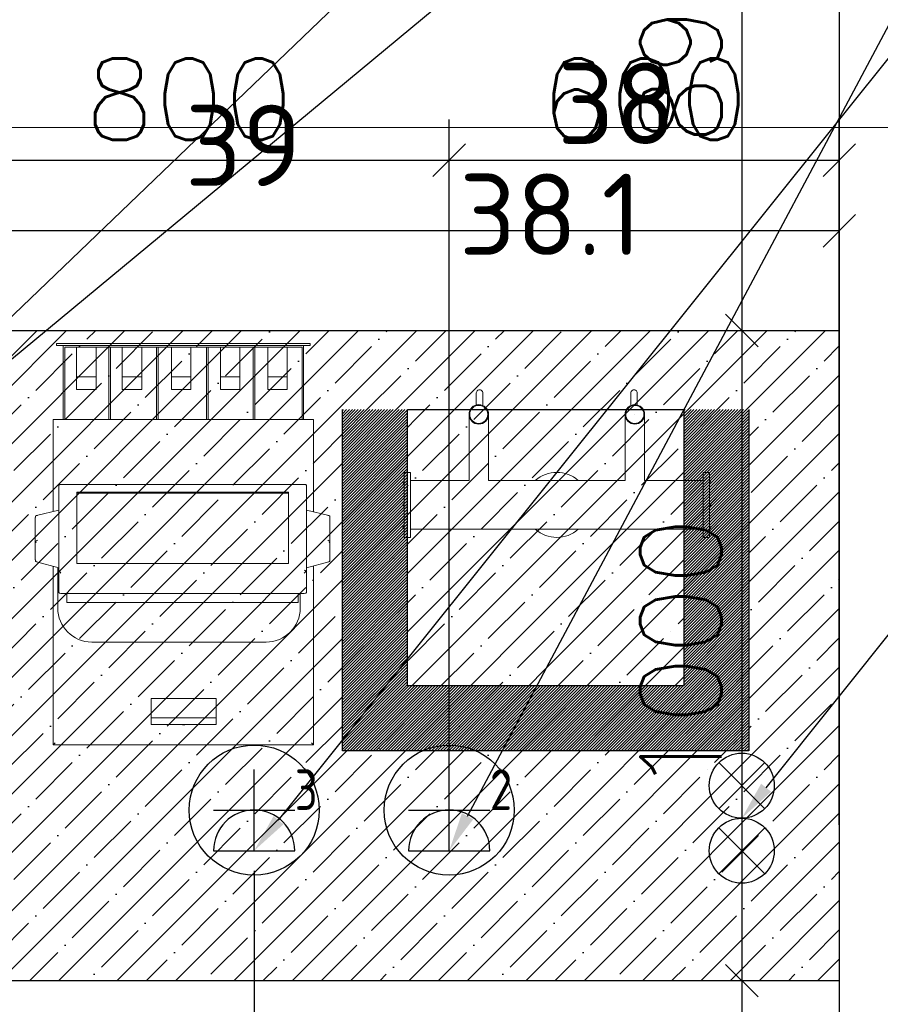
# Model space of a CAD drawing. Header units: millimetres. Extents: x -380244 to 257841, y -4400 to 11650.
# Tile 114 of 140: x 11739 to 13063, y -1348 to 166. Entities that reach past the tile are written whole.
import ezdxf
from ezdxf import colors
from ezdxf.entities.mleader import LeaderData, LeaderLine
from ezdxf.math import Vec2, Vec3

# ---------------------------------------------------------------- set-up
doc = ezdxf.new("R2010")
doc.units = ezdxf.units.MM
for name, color, linetype in [('Door', 1, 'Continuous'), ('Equip2D', 250, 'Continuous'), ('EquipAnnot', 5, 'Continuous'), ('Обмер', 6, 'Continuous'), ('Привязки Вент', 102, 'Continuous'), ('Привязки Электр', 1, 'Continuous'), ('Привязки Электр2', 1, 'Continuous'), ('Элемент Модели - Оси', 2, 'Continuous')]:
    doc.layers.add(name, color=color, linetype=linetype)
doc.styles.add('GOST прямой', font='isocpeur.ttf', dxfattribs={"height": 2.5})
doc.styles.add('Выноски', font='isocpeur.ttf', dxfattribs={"height": 2.5})
doc.styles.add('Для Розеток', font='isocpeur.ttf', dxfattribs={"width": 0.8, "height": 2.5})
doc.styles.add('Размеры', font='txt.shx', dxfattribs={"height": 2.5})
doc.dimstyles.new('Main', dxfattribs={"dimscale": 0, "dimtxt": 2.5, "dimasz": 1, "dimexe": 1.25, "dimexo": 0.625, "dimtad": 1, "dimdec": 1, "dimrnd": 0.5, "dimtxsty": 'Размеры', "dimblk": 'OBLIQUE', "dimcen": 2.5, "dimadec": 0, "dimazin": 0, "dimtfac": 1, "dimtdec": 1, "dimtmove": 1, "dimatfit": 2, "dimfxl": 1, "dimarcsym": 0})

# ---------------------------------------------------------------- blocks, each defined once
blk = doc.blocks.new('A$Cdc086117')
at = {"color": 0, "linetype": 'Continuous', "lineweight": 0}
for p, q in [((-135, 101.7), (-135, 0)), ((-105, 101.7), (-105, 0)), ((105, 0), (105, 101.7)), ((135, 0), (135, 101.7)), ((-235, -37.5), (-235, 12.5)), ((-235, 12.5), (-225, 12.5)), ((-225, 12.5), (-225, -37.5)), ((-135, 0), (-225, 0)), ((105, 0), (-105, 0)), ((225, 0), (135, 0)), ((225, 12.5), (225, -37.5)), ((225, 12.5), (235, 12.5)), ((235, -37.5), (235, 12.5)), ((-235, -87.5), (-235, -37.5)), ((-225, -37.5), (-225, -87.5)), ((225, -37.5), (225, -87.5)), ((235, -87.5), (235, -37.5)), ((225, -75), (-225, -75)), ((-235, -87.5), (-225, -87.5)), ((225, -87.5), (235, -87.5))]:
    blk.add_line(p, q, dxfattribs=at)
for centre, radius in [((-120, 101.7), 15), ((-120, 101.7), 13.9), ((120, 101.7), 15), ((120, 101.7), 13.9), ((-120, 101.7), 0.0644), ((120, 101.7), 0.0644)]:
    blk.add_circle(centre, radius, dxfattribs=at)
for centre, radius, start, end in [((0, -37.5), 50, 48.5904, 131.4096), ((-235, -2.6), 2, 90, 270), ((235, -2.6), 2, 360, 90), ((235, -2.6), 2, 270, 0), ((-235, -37.5), 2, 90, 270), ((235, -37.5), 2, 360, 90), ((235, -37.5), 2, 270, 0), ((-235, -72.4), 2, 90, 270), ((0, -37.5), 50, 228.5904, 311.4096), ((235, -72.4), 2, 360, 90), ((235, -72.4), 2, 270, 0)]:
    blk.add_arc(centre, radius, start, end, dxfattribs=at)
at = {"color": 0, "linetype": 'Continuous', "lineweight": 0, "extrusion": (2.10248e-16, -5.07798e-29, -1)}
blk.add_ellipse((-118.8, 134.7), major_axis=(-5, 0), ratio=0.984046, start_param=0, end_param=3.141593, dxfattribs=at)
at = {"color": 0, "linetype": 'Continuous', "lineweight": 0}
blk.add_ellipse((118.8, 134.7), major_axis=(5, 0), ratio=0.984046, start_param=0, end_param=3.141593, dxfattribs=at)
for points, knots in [([(-123.8, 134.7), (-123.8, 134.4), (-123.8, 134.1), (-123.8, 133.6), (-123.8, 133.3), (-123.8, 132.7), (-123.8, 132.4), (-123.8, 131.7), (-123.8, 131.4), (-123.8, 130.7), (-123.8, 130.4), (-123.8, 130.1)], [0, 0, 0, 0, 4.549366, 4.549366, 9.098732, 9.098732, 13.648099, 13.648099, 18.197465, 18.197465, 22.746831, 22.746831, 22.746831, 22.746831]), ([(-123.8, 130.1), (-123.8, 129.6), (-123.8, 129.1), (-123.8, 128), (-123.8, 127.4), (-123.8, 126), (-123.8, 125.2), (-123.8, 123.3), (-123.8, 122.3), (-123.8, 119.6), (-123.8, 118), (-123.8, 116.2)], [22.746831, 22.746831, 22.746831, 22.746831, 30.022339, 30.022339, 37.297846, 37.297846, 44.573354, 44.573354, 51.848862, 51.848862, 59.12437, 59.12437, 59.12437, 59.12437]), ([(-113.8, 134.7), (-113.8, 134.4), (-113.8, 134.1), (-113.8, 133.6), (-113.8, 133.3), (-113.8, 132.7), (-113.8, 132.4), (-113.8, 131.7), (-113.8, 131.4), (-113.8, 130.7), (-113.8, 130.4), (-113.8, 130.1)], [0, 0, 0, 0, 4.549366, 4.549366, 9.098732, 9.098732, 13.648099, 13.648099, 18.197465, 18.197465, 22.746831, 22.746831, 22.746831, 22.746831]), ([(-113.8, 130.1), (-113.8, 129.5), (-113.8, 129), (-113.8, 127.9), (-113.8, 127.3), (-113.8, 125.8), (-113.8, 125), (-113.8, 123), (-113.8, 121.9), (-113.8, 119), (-113.8, 117.3), (-113.8, 115.4)], [22.746831, 22.746831, 22.746831, 22.746831, 30.243407, 30.243407, 37.739983, 37.739983, 45.236558, 45.236558, 52.733134, 52.733134, 60.22971, 60.22971, 60.22971, 60.22971]), ([(113.8, 134.7), (113.8, 134.4), (113.8, 134.1), (113.8, 133.6), (113.8, 133.3), (113.8, 132.7), (113.8, 132.4), (113.8, 131.7), (113.8, 131.4), (113.8, 130.7), (113.8, 130.4), (113.8, 130.1)], [0, 0, 0, 0, 4.549366, 4.549366, 9.098732, 9.098732, 13.648099, 13.648099, 18.197465, 18.197465, 22.746831, 22.746831, 22.746831, 22.746831]), ([(113.8, 130.1), (113.8, 129.5), (113.8, 129), (113.8, 127.9), (113.8, 127.3), (113.8, 125.8), (113.8, 125), (113.8, 123), (113.8, 121.9), (113.8, 119), (113.8, 117.3), (113.8, 115.4)], [22.746831, 22.746831, 22.746831, 22.746831, 30.243407, 30.243407, 37.739983, 37.739983, 45.236558, 45.236558, 52.733134, 52.733134, 60.22971, 60.22971, 60.22971, 60.22971]), ([(123.8, 134.7), (123.8, 134.4), (123.8, 134.1), (123.8, 133.6), (123.8, 133.3), (123.8, 132.7), (123.8, 132.4), (123.8, 131.7), (123.8, 131.4), (123.8, 130.7), (123.8, 130.4), (123.8, 130.1)], [0, 0, 0, 0, 4.549366, 4.549366, 9.098732, 9.098732, 13.648099, 13.648099, 18.197465, 18.197465, 22.746831, 22.746831, 22.746831, 22.746831]), ([(123.8, 130.1), (123.8, 129.6), (123.8, 129.1), (123.8, 128), (123.8, 127.4), (123.8, 126), (123.8, 125.2), (123.8, 123.3), (123.8, 122.3), (123.8, 119.6), (123.8, 118), (123.8, 116.2)], [22.746831, 22.746831, 22.746831, 22.746831, 30.022339, 30.022339, 37.297846, 37.297846, 44.573354, 44.573354, 51.848862, 51.848862, 59.12437, 59.12437, 59.12437, 59.12437])]:
    blk.add_open_spline(points, degree=3, knots=knots, dxfattribs=at)
blk = doc.blocks.new('Башн пивная 2 крана')
at = {"layer": 'Equip2D'}
blk.add_blockref('A$Cdc086117', (0, 37.5), dxfattribs=at)
at = {"layer": 'EquipAnnot', "style": 'GOST прямой'}
blk.add_attdef('НОМЕР', (-14, 312.8), '', height=125, dxfattribs=at)
at = {"layer": 'EquipAnnot', "style": 'GOST прямой', "flags": 1}
blk.add_attdef('НАИМЕНОВАНИЕ', (0, 0), '', height=125, dxfattribs=at)
blk = doc.blocks.new('Пивоохладитель')
at = {"layer": 'Door'}
h = blk.add_hatch(dxfattribs=at)
h.set_pattern_fill('ANSI31', color=256)
h.paths.add_polyline_path([(0, 0), (425, 0), (425, -425), (525, -425), (525, 100), (-100, 100), (-100, -425), (0, -425)])
blk.add_lwpolyline([(-100, -425), (-100, 100), (525, 100), (525, -425)], dxfattribs=at)
at = {"layer": 'Equip2D'}
blk.add_lwpolyline([(0, 0), (425, 0), (425, -425), (0, -425)], close=True, dxfattribs=at)
at = {"layer": 'EquipAnnot', "style": 'GOST прямой', "flags": 1}
for tag, p in [('НАИМЕНОВАНИЕ', (0, 0)), ('ОПИСАНИЕ', (0, -237.5)), ('МОЩНОСТЬ', (0, -475)), ('НАПРЯЖЕНИЕ', (0, -712.5))]:
    blk.add_attdef(tag, p, '', height=125, dxfattribs=at)
at = {"layer": 'EquipAnnot', "style": 'GOST прямой'}
blk.add_attdef('НОМЕР', (200.6, -591.1), '', height=125, dxfattribs=at)
blk = doc.blocks.new('A$C80366802')
at = {"color": 0, "linetype": 'Continuous', "lineweight": 0}
for p, q in [((400, 0), (0, 0)), ((3, -3), (0, 0)), ((0, 0), (0, -274.7)), ((397, -3), (400, 0)), ((400, -274.1), (400, 0)), ((149.4, -30.9), (196.8, -30.9)), ((149.4, -41.4), (149.4, -30.9)), ((249.4, -41.4), (149.4, -41.4)), ((149.4, -41.4), (149.4, -70.9)), ((203.1, -31.2), (195.7, -31.2)), ((202, -30.9), (249.4, -30.9)), ((249.4, -41.4), (249.4, -30.9)), ((249.4, -70.9), (249.4, -41.4)), ((149.4, -70.9), (249.4, -70.9)), ((340.8, -157.9), (72.7, -157.9)), ((20.2, -210.4), (20.2, -232.6)), ((393.3, -272.3), (393.3, -210.4)), ((379, -218.5), (23.2, -218.5)), ((23.2, -218.5), (23.2, -232.6)), ((379, -218.5), (379, -232.6)), ((10.5, -234.1), (10.5, -265.5)), ((388.2, -232.6), (14, -232.6)), ((391.7, -265.5), (391.7, -234.1)), ((10.5, -271.8), (-23.9, -281.2)), ((10.5, -265.5), (10.5, -302.1)), ((391.7, -302.1), (391.7, -265.5)), ((426.1, -281.2), (391.7, -271.8)), ((-25.5, -311.7), (-25.5, -284.1)), ((38.3, -388.5), (38.3, -278.9)), ((38.3, -278.9), (363.9, -278.9)), ((363.9, -278.9), (363.9, -388.5)), ((427.7, -311.7), (427.7, -284.1)), ((10.5, -305.5), (10.5, -302.1)), ((391.7, -305.5), (391.7, -302.1)), ((-25.5, -349.4), (-25.5, -311.7)), ((10.5, -360.5), (10.5, -305.5)), ((391.7, -360.5), (391.7, -305.5)), ((427.7, -349.4), (427.7, -311.7)), ((10.5, -360.9), (-23.9, -352.3)), ((0, -358.3), (0, -500)), ((10.5, -360.9), (10.5, -360.5)), ((10.5, -360.9), (10.5, -396.8)), ((426, -352.3), (391.7, -360.9)), ((391.7, -360.9), (391.7, -360.5)), ((391.7, -396.8), (391.7, -360.9)), ((400, -500), (400, -358.8)), ((363.9, -386.9), (38.3, -386.9)), ((363.9, -388.5), (38.3, -388.5)), ((389.7, -400.2), (12.5, -400.2)), ((3, -500), (0, -500)), ((3, -500), (397, -500)), ((15, -500), (15, -613.8)), ((17.5, -611.3), (17.5, -500)), ((90.2, -611.3), (90.2, -500)), ((92.7, -500), (92.7, -611.3)), ((162, -611.3), (162, -500)), ((164.5, -500), (164.5, -611.3)), ((238.8, -611.3), (238.8, -500)), ((241.3, -500), (241.3, -611.3)), ((312.2, -611.3), (312.2, -500)), ((314.7, -500), (314.7, -611.3)), ((382.5, -500), (382.5, -611.3)), ((385, -500), (385, -613.8)), ((400, -500), (397, -500)), ((70.2, -546.1), (40.2, -546.1)), ((40.2, -546.1), (40.2, -565.8)), ((70.2, -565.8), (70.2, -546.1)), ((143, -546.1), (113, -546.1)), ((113, -546.1), (113, -565.8)), ((143, -565.8), (143, -546.1)), ((218.4, -546.1), (188.4, -546.1)), ((188.4, -546.1), (188.4, -565.8)), ((218.4, -565.8), (218.4, -546.1)), ((294.1, -546.1), (264.1, -546.1)), ((264.1, -546.1), (264.1, -565.8)), ((294.1, -565.8), (294.1, -546.1)), ((364.3, -546.1), (334.3, -546.1)), ((334.3, -546.1), (334.3, -565.8)), ((364.3, -565.8), (364.3, -546.1)), ((70.2, -565.8), (40.2, -565.8)), ((40.2, -565.8), (40.2, -611.3)), ((70.2, -611.3), (70.2, -565.8)), ((143, -565.8), (113, -565.8)), ((113, -565.8), (113, -611.3)), ((143, -611.3), (143, -565.8)), ((218.4, -565.8), (188.4, -565.8)), ((188.4, -565.8), (188.4, -611.3)), ((218.4, -611.3), (218.4, -565.8)), ((294.1, -565.8), (264.1, -565.8)), ((264.1, -565.8), (264.1, -611.3)), ((294.1, -611.3), (294.1, -565.8)), ((364.3, -565.8), (334.3, -565.8)), ((334.3, -565.8), (334.3, -611.3)), ((364.3, -611.3), (364.3, -565.8)), ((5, -613.8), (5, -616.8)), ((395, -613.8), (5, -613.8)), ((5, -616.8), (395, -616.8)), ((382.5, -611.3), (17.5, -611.3)), ((70.2, -611.3), (40.2, -611.3)), ((92.7, -611.3), (90.2, -611.3)), ((143, -611.3), (113, -611.3)), ((164.5, -611.3), (162, -611.3)), ((218.4, -611.3), (188.4, -611.3)), ((241.3, -611.3), (238.8, -611.3)), ((294.1, -611.3), (264.1, -611.3)), ((314.7, -611.3), (312.2, -611.3)), ((364.3, -611.3), (334.3, -611.3)), ((395, -613.8), (395, -616.8))]:
    blk.add_line(p, q, dxfattribs=at)
for centre, radius, start, end in [((199.4, -45.7), 15, 75.8241, 104.1759), ((72.7, -210.4), 52.5, 90, 180), ((340.8, -210.4), 52.5, 0, 90)]:
    blk.add_arc(centre, radius, start, end, dxfattribs=at)
for centre, major_axis, ratio, start_param, end_param in [((14, -234.1), (-3.46, 0), 0.422618, -1.570796, 0), ((388.2, -234.1), (3.46, 0), 0.422618, 0, 1.570796), ((14, -265.5), (3.47, 0), 0.48369, -3.141593, -2.356194), ((14, -265.5), (-2.92, 2.92), 0.63707, -4.930555, -4.145157), ((388.2, -265.5), (3.47, 0), 0.48369, -0.785398, 0), ((-22.4, -284.1), (-2.71, 2.07), 0.77096, -0.531936, 0.033574), ((-22.4, -284.1), (-3.15, 2.4), 0.043998, 0.531936, 1.030297), ((424.5, -284.1), (0, 4.19), 0.752487, -1.570796, -1.072434), ((-22.4, -311.7), (-2.7, -3.54), 0.458098, -1.537223, -1.038861), ((424.5, -311.7), (-2.71, -2.07), 0.77096, 1.038861, 2.111295), ((424.5, -311.7), (3.15, 0), 0.48369, -0.498362, 0), ((-22.4, -349.4), (0, -4.19), 0.752487, -1.570796, -1.053467), ((424.5, -349.4), (2.71, -2.11), 0.76317, -1.033899, 0.019569), ((388.2, -396.8), (-2.92, 2.92), 0.63707, -4.145157, -3.359759)]:
    blk.add_ellipse(centre, major_axis=major_axis, ratio=ratio, start_param=start_param, end_param=end_param, dxfattribs=at)
at = {"color": 0, "linetype": 'Continuous', "lineweight": 0, "extrusion": (-1.92246e-16, -7.39557e-32, -1)}
blk.add_ellipse((14, -265.5), major_axis=(-3.38, -3.38), ratio=0.221695, start_param=1.003564, end_param=1.788962, dxfattribs=at)
at = {"color": 0, "linetype": 'Continuous', "lineweight": 0, "extrusion": (-1.92246e-16, -9.86076e-32, -1)}
blk.add_ellipse((388.2, -265.5), major_axis=(3.38, -3.38), ratio=0.221695, start_param=-1.788962, end_param=-1.003564, dxfattribs=at)
at = {"color": 0, "linetype": 'Continuous', "lineweight": 0, "extrusion": (-2.56329e-16, 4.93038e-32, -1)}
for centre, major_axis, start_param, end_param in [((388.2, -265.5), (2.92, 2.92), -4.930555, -4.145157), ((14, -396.8), (-2.92, -2.92), -1.003564, -0.218166)]:
    blk.add_ellipse(centre, major_axis=major_axis, ratio=0.63707, start_param=start_param, end_param=end_param, dxfattribs=at)
at = {"color": 0, "linetype": 'Continuous', "lineweight": 0, "extrusion": (-2.17726e-16, -1.72539e-32, -1)}
blk.add_ellipse((-22.4, -284.1), major_axis=(0, 4.19), ratio=0.752487, start_param=-1.570796, end_param=-1.072434, dxfattribs=at)
at = {"color": 0, "linetype": 'Continuous', "lineweight": 0, "extrusion": (-2.11471e-16, 6.16298e-32, -1)}
blk.add_ellipse((424.5, -284.1), major_axis=(2.71, 2.07), ratio=0.77096, start_param=-0.531936, end_param=0.033574, dxfattribs=at)
at = {"color": 0, "linetype": 'Continuous', "lineweight": 0, "extrusion": (-6.52494e-16, 6.01234e-16, -1)}
blk.add_ellipse((424.5, -284.1), major_axis=(3.15, 2.4), ratio=0.043998, start_param=0.531936, end_param=1.030297, dxfattribs=at)
at = {"color": 0, "linetype": 'Continuous', "lineweight": 0, "extrusion": (-2.17726e-16, 1.30244e-31, -1)}
blk.add_ellipse((-22.4, -311.7), major_axis=(-3.15, 0), ratio=0.48369, start_param=-0.498362, end_param=0, dxfattribs=at)
at = {"color": 0, "linetype": 'Continuous', "lineweight": 0, "extrusion": (-2.11471e-16, -2.46519e-32, -1)}
blk.add_ellipse((-22.4, -311.7), major_axis=(2.71, -2.07), ratio=0.77096, start_param=1.038861, end_param=2.111295, dxfattribs=at)
at = {"color": 0, "linetype": 'Continuous', "lineweight": 0, "extrusion": (-2.46823e-16, -1.95622e-17, -1)}
blk.add_ellipse((424.5, -311.7), major_axis=(2.7, -3.54), ratio=0.458098, start_param=-1.537223, end_param=-1.038861, dxfattribs=at)
at = {"color": 0, "linetype": 'Continuous', "lineweight": 0, "extrusion": (-2.11471e-16, 7.39557e-32, -1)}
blk.add_ellipse((-22.4, -349.4), major_axis=(-2.71, -2.11), ratio=0.76317, start_param=-1.033899, end_param=0.019569, dxfattribs=at)
at = {"color": 0, "linetype": 'Continuous', "lineweight": 0, "extrusion": (-2.17726e-16, -5.1276e-33, -1)}
for centre, major_axis, start_param, end_param in [((424.5, -349.4), (0, -4.19), -1.570796, -1.053467), ((14, -396.8), (0, -4.6), 0.785398, 1.570796)]:
    blk.add_ellipse(centre, major_axis=major_axis, ratio=0.752487, start_param=start_param, end_param=end_param, dxfattribs=at)
at = {"color": 0, "linetype": 'Continuous', "lineweight": 0, "extrusion": (-2.17726e-16, -2.93802e-32, -1)}
blk.add_ellipse((388.2, -396.8), major_axis=(0, -4.6), ratio=0.752487, start_param=-1.570796, end_param=-0.785398, dxfattribs=at)
blk = doc.blocks.new('ПОС-Терминал')
at = {"layer": 'Equip2D'}
blk.add_blockref('A$C80366802', (0, 0), dxfattribs=at)
at = {"layer": 'EquipAnnot', "style": 'GOST прямой', "flags": 1}
for tag, p in [('НАИМЕНОВАНИЕ', (0, 0)), ('МОЩНОСТЬ', (0, -30)), ('НАПРЯЖЕНИЕ', (0, -34.8)), ('ОПИСАНИЕ', (0, -237.5))]:
    blk.add_attdef(tag, p, '', height=2.5, dxfattribs=at)
at = {"layer": 'EquipAnnot', "style": 'GOST прямой'}
blk.add_attdef('НОМЕР', (197.6, -859.1), '', height=2.5, dxfattribs=at)
blk = doc.blocks.new('Роз_2пол_земля_скрытая_1-100')
for points in [[(0, 62.5), (0, 125)], [(-62.5, 62.5), (62.5, 62.5)], [(0, 0), (0, 62.5)], [(-62.5, 0), (62.5, 0)]]:
    blk.add_lwpolyline(points)
blk.add_arc((0, 0), 62.5, 0, 180)
at = {"style": 'Для Розеток', "width": 0.8}
blk.add_attdef('КОЛ_РОЗЕТОК', (62.5, 62.5), '', height=62.5, dxfattribs=at)
blk = doc.blocks.new('_Oblique')
at = {"color": 0, "linetype": 'ByBlock', "lineweight": -2}
blk.add_line((-0.5, -0.5), (0.5, 0.5), dxfattribs=at)
blk = doc.blocks.new('*D341')
at = {"layer": 'Defpoints', "color": 0, "transparency": 16777216}
for p in [(12400, -50.2), (11600, -512), (12400, -1112)]:
    blk.add_point(p, dxfattribs=at)
at = {"layer": 'Привязки Электр', "color": 0, "lineweight": -2, "transparency": 16777216}
for p, q in [((11600, -480.7), (11600, 12.3)), ((12400, -1080.7), (12400, 12.3)), ((11600, -50.2), (12400, -50.2))]:
    blk.add_line(p, q, dxfattribs=at)
at = {"layer": 'Привязки Электр', "color": 0, "lineweight": -2, "transparency": 16777216, "xscale": 50, "yscale": 50, "zscale": 50, "rotation": 180}
blk.add_blockref('_Oblique', (11600, -50.2), dxfattribs=at)
at = {"layer": 'Привязки Электр', "color": 0, "lineweight": -2, "transparency": 16777216, "xscale": 50, "yscale": 50, "zscale": 50}
blk.add_blockref('_Oblique', (12400, -50.2), dxfattribs=at)
at = {"layer": 'Привязки Электр', "color": 0, "transparency": 16777216, "insert": (12000, 43.6), "char_height": 125, "attachment_point": 5, "style": 'Размеры'}
blk.add_mtext('800', dxfattribs=at)
blk = doc.blocks.new('*D342')
at = {"layer": 'Defpoints', "color": 0, "transparency": 16777216}
for p in [(13000, -50.2), (13000, -1103.3), (12400, -1112)]:
    blk.add_point(p, dxfattribs=at)
at = {"layer": 'Привязки Электр', "color": 0, "lineweight": -2, "transparency": 16777216}
for p, q in [((12400, -1080.7), (12400, 12.3)), ((13000, -1072.1), (13000, 12.3)), ((12400, -50.2), (13000, -50.2))]:
    blk.add_line(p, q, dxfattribs=at)
at = {"layer": 'Привязки Электр', "color": 0, "lineweight": -2, "transparency": 16777216, "xscale": 50, "yscale": 50, "zscale": 50, "rotation": 180}
blk.add_blockref('_Oblique', (12400, -50.2), dxfattribs=at)
at = {"layer": 'Привязки Электр', "color": 0, "lineweight": -2, "transparency": 16777216, "xscale": 50, "yscale": 50, "zscale": 50}
blk.add_blockref('_Oblique', (13000, -50.2), dxfattribs=at)
at = {"layer": 'Привязки Электр', "color": 0, "transparency": 16777216, "insert": (12700, 43.6), "char_height": 125, "attachment_point": 5, "style": 'Размеры'}
blk.add_mtext('600', dxfattribs=at)
blk = doc.blocks.new('Кабель')
for points in [[(-35.4, 35.4), (35.4, -35.4)], [(-35.4, -35.4), (35.4, 35.4)]]:
    blk.add_lwpolyline(points)
blk.add_circle((0, 0), 50)
blk = doc.blocks.new('*D367')
at = {"layer": 'Defpoints', "color": 0, "transparency": 16777216}
for p in [(11600, -412), (12100, -1112), (12100, -1547.9)]:
    blk.add_point(p, dxfattribs=at)
at = {"layer": 'Привязки Электр2', "color": 0, "lineweight": -2, "transparency": 16777216}
for p, q in [((11600, -443.2), (11600, -1610.4)), ((12100, -1143.2), (12100, -1610.4)), ((11600, -1547.9), (12100, -1547.9))]:
    blk.add_line(p, q, dxfattribs=at)
at = {"layer": 'Привязки Электр2', "color": 0, "lineweight": -2, "transparency": 16777216, "xscale": 50, "yscale": 50, "zscale": 50, "rotation": 180}
blk.add_blockref('_Oblique', (11600, -1547.9), dxfattribs=at)
at = {"layer": 'Привязки Электр2', "color": 0, "lineweight": -2, "transparency": 16777216, "xscale": 50, "yscale": 50, "zscale": 50}
blk.add_blockref('_Oblique', (12100, -1547.9), dxfattribs=at)
at = {"layer": 'Привязки Электр2', "color": 0, "transparency": 16777216, "insert": (11850, -1454.1), "char_height": 125, "attachment_point": 5, "style": 'Размеры'}
blk.add_mtext('500', dxfattribs=at)
blk = doc.blocks.new('*D368')
at = {"layer": 'Defpoints', "color": 0, "transparency": 16777216}
for p in [(12850, -1062), (12100, -1112), (12850, -1547.9)]:
    blk.add_point(p, dxfattribs=at)
at = {"layer": 'Привязки Электр2', "color": 0, "lineweight": -2, "transparency": 16777216}
for p, q in [((12850, -1093.2), (12850, -1610.4)), ((12100, -1143.2), (12100, -1610.4)), ((12100, -1547.9), (12850, -1547.9))]:
    blk.add_line(p, q, dxfattribs=at)
at = {"layer": 'Привязки Электр2', "color": 0, "lineweight": -2, "transparency": 16777216, "xscale": 50, "yscale": 50, "zscale": 50, "rotation": 180}
blk.add_blockref('_Oblique', (12100, -1547.9), dxfattribs=at)
at = {"layer": 'Привязки Электр2', "color": 0, "lineweight": -2, "transparency": 16777216, "xscale": 50, "yscale": 50, "zscale": 50}
blk.add_blockref('_Oblique', (12850, -1547.9), dxfattribs=at)
at = {"layer": 'Привязки Электр2', "color": 0, "transparency": 16777216, "insert": (12475, -1454.1), "char_height": 125, "attachment_point": 5, "style": 'Размеры'}
blk.add_mtext('750', dxfattribs=at)
blk = doc.blocks.new('*D369')
at = {"layer": 'Defpoints', "color": 0, "transparency": 16777216}
for p in [(13000, 580), (12850, -1062), (13000, -1547.9)]:
    blk.add_point(p, dxfattribs=at)
at = {"layer": 'Привязки Электр2', "color": 0, "lineweight": -2, "transparency": 16777216}
for p, q in [((13000, 548.8), (13000, -1610.4)), ((12850, -1093.2), (12850, -1610.4)), ((12850, -1547.9), (13000, -1547.9)), ((12925, -1547.9), (13014.1, -1844.7)), ((13014.1, -1844.7), (13347.4, -1844.7))]:
    blk.add_line(p, q, dxfattribs=at)
at = {"layer": 'Привязки Электр2', "color": 0, "lineweight": -2, "transparency": 16777216, "xscale": 50, "yscale": 50, "zscale": 50, "rotation": 180}
blk.add_blockref('_Oblique', (12850, -1547.9), dxfattribs=at)
at = {"layer": 'Привязки Электр2', "color": 0, "lineweight": -2, "transparency": 16777216, "xscale": 50, "yscale": 50, "zscale": 50}
blk.add_blockref('_Oblique', (13000, -1547.9), dxfattribs=at)
at = {"layer": 'Привязки Электр2', "color": 0, "transparency": 16777216, "insert": (13180.7, -1751), "char_height": 125, "attachment_point": 5, "style": 'Размеры'}
blk.add_mtext('150', dxfattribs=at)
blk = doc.blocks.new('*D447')
at = {"layer": 'Defpoints', "color": 0, "transparency": 16777216}
for p in [(12850, 580), (12850, -312), (12850, -312)]:
    blk.add_point(p, dxfattribs=at)
at = {"layer": 'Обмер', "color": 0, "lineweight": -2, "transparency": 16777216}
for p, q in [((12850, 580), (12850, -312)), ((12881.2, 580), (12912.5, 580)), ((12881.2, -312), (12912.5, -312))]:
    blk.add_line(p, q, dxfattribs=at)
at = {"layer": 'Обмер', "color": 0, "lineweight": -2, "transparency": 16777216, "xscale": 50, "yscale": 50, "zscale": 50}
for p, rotation in [((12850, 580), 90), ((12850, -312), 270)]:
    blk.add_blockref('_Oblique', p, dxfattribs=dict(at, rotation=rotation))
at = {"layer": 'Обмер', "color": 0, "transparency": 16777216, "insert": (12756.2, 134), "char_height": 125, "attachment_point": 5, "rotation": 90, "style": 'Размеры'}
blk.add_mtext('892', dxfattribs=at)
blk = doc.blocks.new('*D448')
at = {"layer": 'Defpoints', "color": 0, "transparency": 16777216}
for p in [(12850, -312), (12850, -1312), (13000, -1312)]:
    blk.add_point(p, dxfattribs=at)
at = {"layer": 'Обмер', "color": 0, "lineweight": -2, "transparency": 16777216}
for p, q in [((12850, -312), (12850, -1312)), ((12881.2, -312), (12912.5, -312)), ((12968.7, -1312), (12787.5, -1312))]:
    blk.add_line(p, q, dxfattribs=at)
at = {"layer": 'Обмер', "color": 0, "lineweight": -2, "transparency": 16777216, "xscale": 50, "yscale": 50, "zscale": 50}
for p, rotation in [((12850, -312), 90), ((12850, -1312), 270)]:
    blk.add_blockref('_Oblique', p, dxfattribs=dict(at, rotation=rotation))
at = {"layer": 'Обмер', "color": 0, "transparency": 16777216, "insert": (12756.2, -812), "char_height": 125, "attachment_point": 5, "rotation": 90, "style": 'Размеры'}
blk.add_mtext('1000', dxfattribs=at)
blk = doc.blocks.new('*D449')
at = {"layer": 'Defpoints', "color": 0, "transparency": 16777216}
for p in [(9300, -158.8), (9300, -300), (13000, -312)]:
    blk.add_point(p, dxfattribs=at)
at = {"layer": 'Обмер', "color": 0, "lineweight": -2, "transparency": 16777216}
for p, q in [((9300, -268.7), (9300, -96.3)), ((13000, -280.7), (13000, -96.3)), ((13000, -158.8), (9300, -158.8))]:
    blk.add_line(p, q, dxfattribs=at)
at = {"layer": 'Обмер', "color": 0, "lineweight": -2, "transparency": 16777216, "xscale": 50, "yscale": 50, "zscale": 50, "rotation": 180}
blk.add_blockref('_Oblique', (9300, -158.8), dxfattribs=at)
at = {"layer": 'Обмер', "color": 0, "lineweight": -2, "transparency": 16777216, "xscale": 50, "yscale": 50, "zscale": 50}
blk.add_blockref('_Oblique', (13000, -158.8), dxfattribs=at)
at = {"layer": 'Обмер', "color": 0, "transparency": 16777216, "insert": (11150, -65.1), "char_height": 125, "attachment_point": 5, "style": 'Размеры'}
blk.add_mtext('3700', dxfattribs=at)

msp = doc.modelspace()

# ---------------------------------------------------------------- hatches: boundary and pattern name
at = {"layer": 'Привязки Электр2', "transparency": 33554534}
h = msp.add_hatch(dxfattribs=at)
h.set_pattern_fill('ANSI35', color=94, scale=10)
h.paths.add_polyline_path([(13000, -1312), (11600, -1312), (11600, -312), (13000, -312)])

# ---------------------------------------------------------------- linework, layer by layer
msp.add_lwpolyline([(3612, -312), (13000, -312), (13000, -1312), (3612, -1312)], close=True)
at = {"layer": 'Обмер'}
msp.add_lwpolyline([(3612, 1580), (12850, 1580), (12850, 580), (13000, 580), (13000, -1312), (3612, -1312), (3612, -1012), (1612, -1012), (1612, -312), (3612, -312)], close=True, dxfattribs=at)
at = {"layer": 'Привязки Электр'}
msp.add_circle((12400, -1049.5), 100, dxfattribs=at)
at = {"layer": 'Привязки Электр2', "color": 94}
msp.add_lwpolyline([(13000, -1312), (11600, -1312), (11600, -312), (13000, -312)], close=True, dxfattribs=at)
at = {"layer": 'Привязки Электр2', "color": 6}
msp.add_circle((12100, -1049.5), 100, dxfattribs=at)
at = {"layer": 'Элемент Модели - Оси', "lineweight": 15}
msp.add_line((-300, 0), (13800, 0), dxfattribs=at)

# ---------------------------------------------------------------- block references
ref = msp.add_blockref('Башн пивная 2 крана', (12565.46, -580.24, 150))
ref.add_attrib('НОМЕР', '38', (12566.44, -25.43, 150), dxfattribs={"layer": 'EquipAnnot', "height": 125, "style": 'GOST прямой'})
ref = msp.add_blockref('ПОС-Терминал', (12191.07, -949.03), dxfattribs=dict(rotation=180))
ref.add_attrib('НОМЕР', '39', (11993.45, -89.88), dxfattribs={"layer": 'EquipAnnot', "height": 125, "style": 'GOST прямой'})
ref = msp.add_blockref('Пивоохладитель', (12760.71, -858.53), dxfattribs=dict(rotation=180))
ref.add_attrib('НОМЕР', '38.1', (12415.01, -195.95), dxfattribs={"layer": 'EquipAnnot', "height": 125, "style": 'GOST прямой'})
at = {"layer": 'Привязки Электр'}
msp.add_blockref('Роз_2пол_земля_скрытая_1-100', (12400, -1112), dxfattribs=at).add_auto_attribs({'КОЛ_РОЗЕТОК': '2'})
at = {"layer": 'Привязки Электр2', "color": 6, "rotation": 270}
for p in [(12850, -1012), (12850, -1112)]:
    msp.add_blockref('Кабель', p, dxfattribs=at)
at = {"layer": 'Привязки Электр2', "color": 6}
msp.add_blockref('Роз_2пол_земля_скрытая_1-100', (12100, -1112), dxfattribs=at).add_auto_attribs({'КОЛ_РОЗЕТОК': '3'})

# ---------------------------------------------------------------- dimensions: what is measured, and where the dimension line sits
at = {"layer": 'Обмер'}
for base, p1, p2, picture, middle in [((12850, -312), (12850, 580), (12850, -312), '*D447', (12756.25, 134)), ((12850, -1312), (12850, -312), (13000, -1312), '*D448', (12756.25, -812))]:
    dim = msp.add_linear_dim(base=base, p1=p1, p2=p2, angle=90, dimstyle='Main', dxfattribs=at)
    dim.commit()
    dim.dimension.update_dxf_attribs({"geometry": picture, "text_midpoint": middle})
dim = msp.add_linear_dim(base=(9300, -158.8), p1=(13000, -312), p2=(9300, -300), dimstyle='Main', dxfattribs=at)
dim.commit()
dim.dimension.update_dxf_attribs({"geometry": '*D449', "text_midpoint": (11150, -65.05)})
at = {"layer": 'Привязки Электр'}
for base, p1, p2, picture, middle in [((12400, -50.16), (11600, -512), (12400, -1112), '*D341', (12000, 43.59)), ((13000, -50.16), (12400, -1112), (13000, -1103.32), '*D342', (12700, 43.59))]:
    dim = msp.add_linear_dim(base=base, p1=p1, p2=p2, dimstyle='Main', dxfattribs=at)
    dim.commit()
    dim.dimension.update_dxf_attribs({"geometry": picture, "text_midpoint": middle})
at = {"layer": 'Привязки Электр2', "color": 6}
for base, p1, p2, picture, middle in [((13000, -1547.87), (12850, -1062), (13000, 580), '*D369', (13045.31, -1751)), ((12100, -1547.87), (11600, -412), (12100, -1112), '*D367', (11850, -1454.12)), ((12850, -1547.87), (12100, -1112), (12850, -1062), '*D368', (12475, -1454.12))]:
    dim = msp.add_linear_dim(base=base, p1=p1, p2=p2, dimstyle='Main', dxfattribs=at)
    dim.commit()
    dim.dimension.update_dxf_attribs({"geometry": picture, "text_midpoint": middle})

# ---------------------------------------------------------------- leaders
at = {"layer": 'Привязки Вент'}
ml = msp.add_multileader_mtext('Standard', dxfattribs=at)
ml.set_content('{\\C256;Зонт вытяжной пристенный, вытяжка печи для пиццы.\\PРасчет делает инженер ОВиК, врезка по месту.\\PВысота монтажа - см. приложение к листу "расстановка"}', color=256, style='Выноски')
ml.set_leader_properties()
ml.build(insert=Vec2(0, 0))
ml.multileader.update_dxf_attribs({"text_left_attachment_type": 6, "text_right_attachment_type": 6, "arrow_head_size": 60, "scale": 50})
ctx = ml.context
ctx.base_point, ctx.scale, ctx.char_height, ctx.arrow_head_size, ctx.landing_gap_size, ctx.plane_origin = Vec3(13572.35, 2775.54), 50, 125, 60, 100, Vec3(11250, 3548.32)
ctx.left_attachment, ctx.right_attachment = 6, 6
notes = []
notes.append((ctx, [(0, (1, 1, 0), (13172.35, 2775.54), (1, 0), 400, [(0, [(11250, 3548.32)], 0, [])])]))
ctx.mtext.insert, ctx.mtext.flow_direction = Vec3(13672.35, 2938.04), 5
at = {"layer": 'Привязки Электр'}
ml = msp.add_multileader_mtext('Standard', dxfattribs=at)
ml.set_content('Э1Ф 220 0,3кВт розетка, монтаж по месту, поз.40\\PЭ1Ф 220 3,5кВт розетка, монтаж по месту, поз.44\\PЭ1Ф 220 0,14кВт розетка, монтаж по месту, поз.45', color=256, style='Выноски')
ml.set_leader_properties()
ml.build(insert=Vec2(0, 0))
ml.multileader.update_dxf_attribs({"text_left_attachment_type": 6, "text_right_attachment_type": 6, "arrow_head_size": 60, "scale": 50})
ctx = ml.context
ctx.base_point, ctx.scale, ctx.char_height, ctx.arrow_head_size, ctx.landing_gap_size, ctx.plane_origin = Vec3(13763.22, 1661.47), 50, 125, 60, 100, Vec3(9900, -1112)
ctx.left_attachment, ctx.right_attachment = 6, 6
notes.append((ctx, [(0, (1, 1, 0), (13363.22, 1661.47), (1, 0), 400, [(0, [(9900, -1112)], 0, [])])]))
ctx.mtext.insert, ctx.mtext.width, ctx.mtext.flow_direction = Vec3(13863.22, 1823.97), 4258.271, 5
ml = msp.add_multileader_mtext('Standard', dxfattribs=at)
ml.set_content('Э1Ф 220 0,28кВт розетка, монтаж по месту, поз.41', color=256, style='Выноски')
ml.set_leader_properties()
ml.build(insert=Vec2(0, 0))
ml.multileader.update_dxf_attribs({"text_left_attachment_type": 6, "text_right_attachment_type": 6, "arrow_head_size": 60, "scale": 50})
ctx = ml.context
ctx.base_point, ctx.scale, ctx.char_height, ctx.arrow_head_size, ctx.landing_gap_size, ctx.plane_origin = Vec3(13763.22, 1000.24), 50, 125, 60, 100, Vec3(11538.01, -512)
ctx.left_attachment, ctx.right_attachment = 6, 6
notes.append((ctx, [(0, (1, 1, 0), (13363.22, 1000.24), (1, 0), 400, [(0, [(11538.01, -512)], 0, [])])]))
ctx.mtext.insert, ctx.mtext.flow_direction = Vec3(13863.22, 1162.74), 5
ml = msp.add_multileader_mtext('Standard', dxfattribs=at)
ml.set_content('2х Э1Ф 220 0,3кВт розетка, монтаж по месту поз.38.1, 39', color=256, style='Выноски')
ml.set_leader_properties()
ml.build(insert=Vec2(0, 0))
ml.multileader.update_dxf_attribs({"text_left_attachment_type": 6, "text_right_attachment_type": 6, "arrow_head_size": 60, "scale": 50})
ctx = ml.context
ctx.base_point, ctx.scale, ctx.char_height, ctx.arrow_head_size, ctx.landing_gap_size, ctx.plane_origin = Vec3(13763.22, 697.96), 50, 125, 60, 100, Vec3(12400, -1112)
ctx.left_attachment, ctx.right_attachment = 6, 6
notes.append((ctx, [(0, (1, 1, 0), (13363.22, 697.96), (1, 0), 400, [(0, [(12400, -1112)], 0, [])])]))
ctx.mtext.insert, ctx.mtext.flow_direction = Vec3(13863.22, 860.46), 5
ml = msp.add_multileader_mtext('Standard', dxfattribs=at)
ml.set_content('7х Э1Ф 220 0,3кВт кабель с потолка L=2000 поз.43', color=256, style='Выноски')
ml.set_leader_properties()
ml.build(insert=Vec2(0, 0))
ml.multileader.update_dxf_attribs({"text_left_attachment_type": 6, "text_right_attachment_type": 6, "arrow_head_size": 60, "scale": 50})
ctx = ml.context
ctx.base_point, ctx.scale, ctx.char_height, ctx.arrow_head_size, ctx.landing_gap_size, ctx.plane_origin = Vec3(8322.48, -2342.32, 1699), 50, 125, 60, 100, Vec3(7233.96, -858.99, 1699)
ctx.left_attachment, ctx.right_attachment = 6, 6
notes.append((ctx, [(1, (1, 1, 0), (7922.48, -2342.32, 1699), (1, 0), 400, [(6, [(7233.96, -858.99, 1699), (6783.96, -858.99, 1699), (6333.96, -858.99, 1699), (5883.96, -858.99, 1699), (4983.96, -858.99, 1699), (4533.96, -858.99, 1699), (4083.96, -858.99, 1699)], 0, [])])]))
ctx.mtext.insert, ctx.mtext.width, ctx.mtext.flow_direction = Vec3(8422.48, -2192.32, 1699), 4988.369, 5
at = {"layer": 'Привязки Электр2', "color": 6}
ml = msp.add_multileader_mtext('Standard', dxfattribs=at)
ml.set_content('Выключатель подсветки "синей" зоны\\Pбарной стойки. Монтаж по месту.', color=6, style='Выноски')
ml.set_leader_properties()
ml.build(insert=Vec2(0, 0))
ml.multileader.update_dxf_attribs({"text_left_attachment_type": 6, "text_right_attachment_type": 6, "arrow_head_size": 60, "scale": 50})
ctx = ml.context
ctx.base_point, ctx.scale, ctx.char_height, ctx.arrow_head_size, ctx.landing_gap_size, ctx.plane_origin = Vec3(13763.22, 2262.26), 50, 125, 60, 100, Vec3(10650, -412)
ctx.left_attachment, ctx.right_attachment = 6, 6
notes.append((ctx, [(0, (1, 1, 0), (13363.22, 2262.26), (1, 0), 400, [(0, [(10650, -412)], 0, [])])]))
ctx.mtext.insert, ctx.mtext.flow_direction = Vec3(13863.22, 2424.76), 5
ml = msp.add_multileader_mtext('Standard', dxfattribs=at)
ml.set_content('Выключатель подсветки "зеленой" зоны \\Pбарной стойки. Монтаж по месту.', color=6, style='Выноски')
ml.set_leader_properties()
ml.build(insert=Vec2(0, 0))
ml.multileader.update_dxf_attribs({"text_left_attachment_type": 6, "text_right_attachment_type": 6, "arrow_head_size": 60, "scale": 50})
ctx = ml.context
ctx.base_point, ctx.scale, ctx.char_height, ctx.arrow_head_size, ctx.landing_gap_size, ctx.plane_origin = Vec3(13763.22, 1278.79), 50, 125, 60, 100, Vec3(11600, -412)
ctx.left_attachment, ctx.right_attachment = 6, 6
notes.append((ctx, [(0, (1, 1, 0), (13363.22, 1278.79), (1, 0), 400, [(0, [(11600, -412)], 0, [])])]))
ctx.mtext.insert, ctx.mtext.flow_direction = Vec3(13863.22, 1441.29), 5
ml = msp.add_multileader_mtext('Standard', dxfattribs=at)
ml.set_content('3х Э1Ф 220 0,4кВт розетка, монтаж по месту\\PРезерв.', color=6, style='Выноски')
ml.set_leader_properties()
ml.build(insert=Vec2(0, 0))
ml.multileader.update_dxf_attribs({"text_left_attachment_type": 6, "text_right_attachment_type": 6, "arrow_head_size": 60, "scale": 50})
ctx = ml.context
ctx.base_point, ctx.scale, ctx.char_height, ctx.arrow_head_size, ctx.landing_gap_size, ctx.plane_origin = Vec3(13763.22, 466.23), 50, 125, 60, 100, Vec3(12100, -1112)
ctx.left_attachment, ctx.right_attachment = 6, 6
notes.append((ctx, [(0, (1, 1, 0), (13363.22, 466.23), (1, 0), 400, [(0, [(12100, -1112)], 0, [])])]))
ctx.mtext.insert, ctx.mtext.width, ctx.mtext.flow_direction = Vec3(13863.22, 628.73), 3968.4197, 5
at = {"layer": 'Привязки Электр2', "color": 94}
ml = msp.add_multileader_mtext('Standard', dxfattribs=at)
ml.set_content('Вывод кабеля из пола для подключения \\Pрозеток "зеленой" части стойки.\\PВывод кабеля из пола для подключения \\Pподсветки "зеленой" части стойки.', color=94, style='Выноски')
ml.set_leader_properties()
ml.build(insert=Vec2(0, 0))
ml.multileader.update_dxf_attribs({"text_left_attachment_type": 6, "text_right_attachment_type": 6, "arrow_head_size": 60, "scale": 50})
ctx = ml.context
ctx.base_point, ctx.scale, ctx.char_height, ctx.arrow_head_size, ctx.landing_gap_size, ctx.plane_origin = Vec3(13763.22, -419.52), 50, 125, 60, 100, Vec3(12900, -1112)
ctx.left_attachment, ctx.right_attachment = 6, 6
notes.append((ctx, [(1, (1, 1, 0), (13363.22, -419.52), (1, 0), 400, [(0, [(12850, -1062)], 0, [])])]))
ctx.mtext.insert, ctx.mtext.flow_direction = Vec3(13863.22, -269.52), 5
for ctx, leaders in notes:
    for number, flags, end, landing, length, lines in leaders:
        leader = LeaderData()
        leader.index, (leader.has_last_leader_line, leader.has_dogleg_vector, leader.attachment_direction) = number, flags
        leader.last_leader_point, leader.dogleg_vector, leader.dogleg_length = Vec3(end), Vec3(landing), length
        for number, points, colour, breaks in lines:
            line = LeaderLine()
            line.index, line.vertices, line.color, line.breaks = number, Vec3.list(points), colors.encode_raw_color(colour), breaks
            leader.lines.append(line)
        ctx.leaders.append(leader)

doc.saveas('drawing.dxf')
